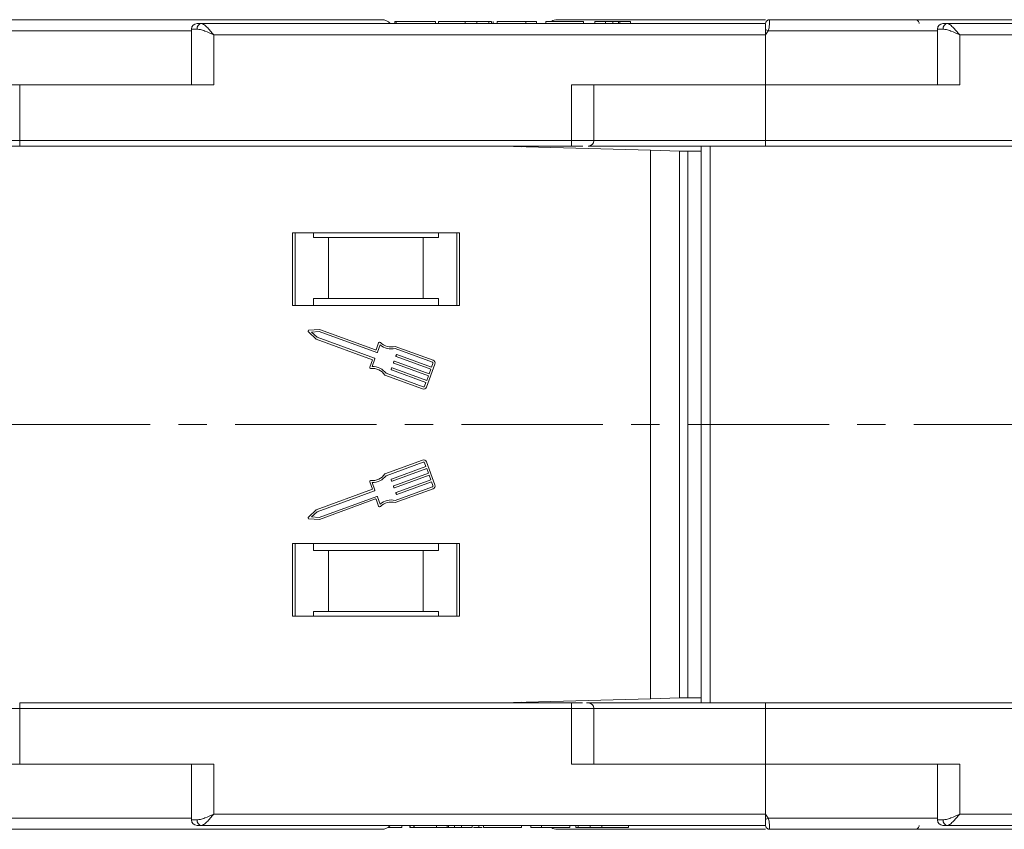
# Model space of a CAD drawing. Header units: millimetres. Extents: x 4016 to 5477, y 50 to 1083.
# Tile 9 of 42: x 4626 to 4714, y 318 to 391. Entities that reach past the tile are written whole.
import ezdxf

# ---------------------------------------------------------------- set-up
doc = ezdxf.new("R2010")
doc.units = ezdxf.units.MM
doc.linetypes.add('CENTERX2', pattern=[20.32, 12.7, -2.54, 2.54, -2.54])

msp = doc.modelspace()

# ---------------------------------------------------------------- linework, layer by layer
at = {"color": 7, "linetype": 'Continuous', "lineweight": 15}
for p, q in [((4692.889, 390.419), (4642.199, 390.419)), ((4663.517, 390.419), (4659.177, 390.419)), ((4659.583, 390.419), (4659.583, 390.619)), ((4659.7, 390.619), (4659.583, 390.619)), ((4659.7, 390.419), (4659.7, 390.619)), ((4663.225, 390.619), (4659.7, 390.619)), ((4663.225, 390.619), (4663.225, 390.419)), ((4663.517, 390.419), (4663.517, 390.619)), ((4667.299, 390.419), (4664.479, 390.419)), ((4665.896, 390.419), (4665.896, 390.619)), ((4666.95, 390.419), (4666.95, 390.619)), ((4668.037, 390.419), (4668.037, 390.619)), ((4668.261, 390.419), (4668.261, 390.619)), ((4689.138, 390.419), (4668.261, 390.419)), ((4668.422, 390.419), (4668.422, 390.619)), ((4668.774, 390.419), (4668.774, 390.619)), ((4671.338, 390.619), (4668.774, 390.619)), ((4671.338, 390.419), (4671.338, 390.619)), ((4672.299, 390.619), (4671.338, 390.619)), ((4672.299, 390.419), (4672.299, 390.619)), ((4673.133, 390.419), (4673.133, 390.619)), ((4676.53, 390.619), (4673.133, 390.619)), ((4676.53, 390.419), (4676.53, 390.619)), ((4678.517, 390.619), (4677.556, 390.619)), ((4677.556, 390.419), (4677.556, 390.619)), ((4678.517, 390.419), (4678.517, 390.619)), ((4679.154, 390.419), (4679.154, 390.619)), ((4679.669, 390.419), (4679.669, 390.619)), ((4679.799, 390.419), (4679.799, 390.619)), ((4679.799, 390.619), (4680.761, 390.619)), ((4680.761, 390.419), (4680.761, 390.619)), ((4689.138, 390.419), (4689.387, 390.419)), ((4692.889, 390.417), (4692.889, 390.419)), ((4693.239, 390.769), (4693.239, 390.769)), ((4759.889, 390.419), (4709.199, 390.419)), ((4641.317, 389.769), (4608.825, 389.769)), ((4641.317, 389.919), (4641.317, 384.919)), ((4641.827, 389.919), (4641.317, 389.919)), ((4643.317, 389.419), (4692.889, 389.419)), ((4643.317, 384.919), (4643.317, 389.419)), ((4693.123, 389.769), (4692.889, 389.419)), ((4692.889, 389.419), (4692.889, 384.919)), ((4708.317, 389.769), (4693.123, 389.769)), ((4708.317, 389.919), (4708.317, 384.919)), ((4708.827, 389.919), (4708.317, 389.919)), ((4710.317, 389.419), (4759.889, 389.419)), ((4710.317, 384.919), (4710.317, 389.419)), ((4625.889, 384.919), (4607.981, 384.919)), ((4625.889, 379.919), (4625.889, 384.919)), ((4625.889, 384.919), (4643.317, 384.919)), ((4692.889, 384.919), (4675.461, 384.919)), ((4675.461, 384.919), (4675.461, 379.919)), ((4677.461, 379.919), (4677.461, 384.919)), ((4692.889, 379.919), (4692.889, 384.919)), ((4692.889, 384.919), (4710.317, 384.919)), ((4625.889, 379.919), (4596.73, 379.919)), ((4675.461, 379.919), (4625.889, 379.919)), ((4625.889, 379.919), (4625.889, 379.419)), ((4625.889, 379.419), (4675.461, 379.419)), ((4669.129, 379.419), (4682.538, 379.042)), ((4669.952, 379.396), (4669.952, 379.419)), ((4670.632, 379.4), (4670.452, 379.417)), ((4670.452, 379.381), (4670.452, 379.417)), ((4670.985, 379.367), (4670.632, 379.4)), ((4670.632, 379.4), (4670.632, 379.376)), ((4675.461, 379.919), (4675.461, 379.419)), ((4677.461, 379.919), (4675.461, 379.919)), ((4692.889, 379.919), (4677.461, 379.919)), ((4687.099, 379.419), (4687.099, 341.919)), ((4687.899, 341.919), (4687.899, 379.419)), ((4742.461, 379.919), (4692.889, 379.919)), ((4692.889, 379.919), (4692.889, 379.419)), ((4692.889, 379.419), (4742.461, 379.419)), ((4682.538, 379.042), (4682.538, 341.919)), ((4685.15, 378.969), (4682.538, 379.042)), ((4685.15, 341.919), (4685.15, 378.969)), ((4685.15, 378.969), (4685.897, 378.969)), ((4685.897, 378.969), (4685.897, 341.919)), ((4687.099, 378.969), (4685.897, 378.969)), ((4665.389, 371.619), (4650.389, 371.619)), ((4650.389, 371.619), (4650.389, 365.119)), ((4650.639, 365.119), (4650.639, 371.619)), ((4652.275, 371.219), (4652.275, 371.619)), ((4663.503, 371.619), (4663.503, 371.219)), ((4665.139, 371.619), (4665.139, 365.119)), ((4665.389, 365.119), (4665.389, 371.619)), ((4652.275, 371.219), (4653.639, 371.219)), ((4653.639, 371.219), (4653.639, 365.719)), ((4662.139, 371.219), (4653.639, 371.219)), ((4662.139, 365.719), (4662.139, 371.219)), ((4662.139, 371.219), (4663.503, 371.219)), ((4682.538, 366.919), (4682.538, 329.795)), ((4685.15, 329.869), (4685.15, 366.919)), ((4685.897, 366.919), (4685.897, 329.869)), ((4687.099, 366.919), (4687.099, 329.419)), ((4687.899, 329.419), (4687.899, 366.919)), ((4652.275, 365.719), (4652.275, 365.119)), ((4653.639, 365.719), (4652.275, 365.719)), ((4662.139, 365.719), (4653.639, 365.719)), ((4663.503, 365.719), (4662.139, 365.719)), ((4663.503, 365.119), (4663.503, 365.719)), ((4650.389, 365.119), (4665.389, 365.119)), ((4651.814, 362.738), (4652.508, 362.088)), ((4652.821, 362.944), (4651.871, 362.895)), ((4652.794, 362.76), (4652.095, 362.724)), ((4652.095, 362.724), (4652.606, 362.246)), ((4657.954, 360.875), (4652.794, 362.76)), ((4657.846, 361.109), (4652.821, 362.944)), ((4652.508, 362.088), (4657.575, 360.236)), ((4652.606, 362.246), (4657.767, 360.361)), ((4658.131, 361.756), (4657.904, 361.136)), ((4658.255, 361.564), (4658.013, 360.902)), ((4662.952, 360.02), (4659.608, 361.241)), ((4663.015, 360.191), (4659.617, 361.432)), ((4657.575, 360.236), (4657.333, 359.574)), ((4657.794, 360.302), (4657.552, 359.64)), ((4659.467, 359.982), (4659.499, 360.068)), ((4659.557, 360.095), (4662.662, 358.96)), ((4659.686, 360.582), (4659.718, 360.667)), ((4662.819, 359.389), (4659.714, 360.523)), ((4659.776, 360.694), (4662.881, 359.56)), ((4659.248, 359.382), (4659.28, 359.468)), ((4662.38, 358.189), (4659.275, 359.324)), ((4659.338, 359.495), (4662.443, 358.361)), ((4662.6, 358.789), (4659.495, 359.924)), ((4662.427, 357.784), (4663.178, 359.84)), ((4662.662, 358.96), (4662.819, 359.389)), ((4662.881, 359.56), (4663.006, 359.903)), ((4658.679, 358.862), (4662.076, 357.621)), ((4658.795, 359.014), (4662.138, 357.792)), ((4662.255, 357.847), (4662.38, 358.189)), ((4662.443, 358.361), (4662.6, 358.789)), ((4662.076, 351.216), (4658.679, 349.975)), ((4658.795, 349.823), (4662.138, 351.045)), ((4662.38, 350.648), (4659.275, 349.513)), ((4659.338, 349.342), (4662.443, 350.477)), ((4662.255, 350.99), (4662.38, 350.648)), ((4663.178, 348.997), (4662.427, 351.053)), ((4662.443, 350.477), (4662.6, 350.048)), ((4659.248, 349.455), (4659.28, 349.369)), ((4662.6, 350.048), (4659.495, 348.914)), ((4659.557, 348.742), (4662.662, 349.877)), ((4662.819, 349.449), (4659.714, 348.314)), ((4662.662, 349.877), (4662.819, 349.449)), ((4657.575, 348.601), (4652.508, 346.75)), ((4652.606, 346.591), (4657.767, 348.477)), ((4657.333, 349.264), (4657.575, 348.601)), ((4657.794, 348.535), (4657.552, 349.197)), ((4659.467, 348.855), (4659.499, 348.77)), ((4662.952, 348.818), (4659.608, 347.596)), ((4659.617, 347.405), (4663.015, 348.646)), ((4659.776, 348.143), (4662.881, 349.277)), ((4662.881, 349.277), (4663.006, 348.935)), ((4657.954, 347.963), (4652.794, 346.077)), ((4652.821, 345.893), (4657.846, 347.729)), ((4657.904, 347.702), (4658.131, 347.082)), ((4658.255, 347.273), (4658.013, 347.935)), ((4659.686, 348.256), (4659.718, 348.17)), ((4652.508, 346.75), (4651.814, 346.1)), ((4651.871, 345.942), (4652.821, 345.893)), ((4652.095, 346.113), (4652.606, 346.591)), ((4652.794, 346.077), (4652.095, 346.113)), ((4665.389, 343.719), (4650.389, 343.719)), ((4650.389, 343.719), (4650.389, 337.219)), ((4650.639, 337.219), (4650.639, 343.719)), ((4652.275, 343.719), (4652.275, 343.119)), ((4663.503, 343.119), (4663.503, 343.719)), ((4665.139, 343.719), (4665.139, 337.219)), ((4665.389, 337.219), (4665.389, 343.719)), ((4652.275, 343.119), (4653.639, 343.119)), ((4653.639, 343.119), (4653.639, 337.619)), ((4653.639, 343.119), (4662.139, 343.119)), ((4662.139, 337.619), (4662.139, 343.119)), ((4662.139, 343.119), (4663.503, 343.119)), ((4650.389, 337.219), (4665.389, 337.219)), ((4653.639, 337.619), (4652.275, 337.619)), ((4652.275, 337.219), (4652.275, 337.619)), ((4653.639, 337.619), (4662.139, 337.619)), ((4663.503, 337.619), (4662.139, 337.619)), ((4663.503, 337.619), (4663.503, 337.219)), ((4682.538, 329.795), (4685.15, 329.869)), ((4685.897, 329.869), (4685.15, 329.869)), ((4685.897, 329.869), (4687.099, 329.869)), ((4625.889, 328.919), (4625.889, 329.419)), ((4675.461, 329.419), (4625.889, 329.419)), ((4682.538, 329.795), (4669.129, 329.419)), ((4669.952, 329.419), (4669.952, 329.442)), ((4670.452, 329.421), (4670.452, 329.456)), ((4670.452, 329.421), (4670.632, 329.438)), ((4670.632, 329.438), (4670.985, 329.471)), ((4670.632, 329.461), (4670.632, 329.438)), ((4675.461, 328.919), (4675.461, 329.419)), ((4692.889, 328.919), (4692.889, 329.419)), ((4742.461, 329.419), (4692.889, 329.419)), ((4596.73, 328.919), (4625.889, 328.919)), ((4625.889, 323.919), (4625.889, 328.919)), ((4625.889, 328.919), (4675.461, 328.919)), ((4675.461, 328.919), (4675.461, 323.919)), ((4675.461, 328.919), (4677.461, 328.919)), ((4677.461, 323.919), (4677.461, 328.919)), ((4677.461, 328.919), (4692.889, 328.919)), ((4692.889, 323.919), (4692.889, 328.919)), ((4692.889, 328.919), (4742.461, 328.919)), ((4616.929, 323.919), (4626.64, 323.919)), ((4643.317, 323.919), (4626.64, 323.919)), ((4641.317, 323.919), (4641.317, 318.919)), ((4643.317, 319.419), (4643.317, 323.919)), ((4675.461, 323.919), (4692.889, 323.919)), ((4710.317, 323.919), (4692.889, 323.919)), ((4692.889, 323.919), (4692.889, 319.419)), ((4708.317, 323.919), (4708.317, 318.919)), ((4710.317, 319.419), (4710.317, 323.919)), ((4692.889, 319.419), (4643.317, 319.419)), ((4692.889, 319.419), (4693.123, 319.069)), ((4759.889, 319.419), (4710.317, 319.419)), ((4608.825, 319.069), (4641.317, 319.069)), ((4641.317, 318.919), (4641.827, 318.919)), ((4642.199, 318.419), (4692.889, 318.419)), ((4659.177, 318.419), (4663.889, 318.419)), ((4660.213, 318.419), (4660.213, 318.219)), ((4660.929, 318.219), (4660.929, 318.419)), ((4660.948, 318.219), (4660.948, 318.419)), ((4661.297, 318.219), (4661.297, 318.419)), ((4661.317, 318.219), (4661.317, 318.419)), ((4663.325, 318.219), (4663.325, 318.419)), ((4664.286, 318.419), (4664.286, 318.219)), ((4664.417, 318.419), (4664.417, 318.219)), ((4664.932, 318.419), (4664.932, 318.219)), ((4665.569, 318.419), (4665.569, 318.219)), ((4665.569, 318.419), (4675.825, 318.419)), ((4666.53, 318.219), (4666.53, 318.419)), ((4667.129, 318.419), (4667.129, 318.219)), ((4667.556, 318.219), (4667.556, 318.419)), ((4670.953, 318.219), (4670.953, 318.419)), ((4671.786, 318.219), (4671.786, 318.419)), ((4672.748, 318.219), (4672.748, 318.419)), ((4675.312, 318.219), (4675.312, 318.419)), ((4675.825, 318.219), (4675.825, 318.419)), ((4676.048, 318.419), (4676.048, 318.219)), ((4676.786, 318.419), (4679.607, 318.419)), ((4677.136, 318.419), (4677.136, 318.219)), ((4678.19, 318.419), (4678.19, 318.219)), ((4680.569, 318.419), (4680.569, 318.219)), ((4680.569, 318.419), (4689.138, 318.419)), ((4693.123, 319.069), (4708.317, 319.069)), ((4708.317, 318.919), (4708.827, 318.919)), ((4709.199, 318.419), (4759.889, 318.419)), ((4660.213, 318.219), (4658.944, 318.219)), ((4660.948, 318.219), (4660.929, 318.219)), ((4661.297, 318.219), (4660.948, 318.219)), ((4661.317, 318.219), (4661.297, 318.219)), ((4663.325, 318.219), (4661.317, 318.219)), ((4664.286, 318.219), (4663.325, 318.219)), ((4666.53, 318.219), (4665.569, 318.219)), ((4666.655, 318.219), (4667.129, 318.219)), ((4667.129, 318.219), (4667.417, 318.219)), ((4670.953, 318.219), (4667.556, 318.219)), ((4672.748, 318.219), (4671.786, 318.219)), ((4675.312, 318.219), (4672.748, 318.219)), ((4693.239, 318.069), (4693.239, 318.069))]:
    msp.add_line(p, q, dxfattribs=at)
at = {"color": 1, "linetype": 'CENTERX2', "lineweight": 13}
msp.add_line((5328.502, 354.419), (4492.45, 354.419), dxfattribs=at)
at = {"color": 7, "linetype": 'Continuous', "lineweight": 15, "flags": 128}
msp.add_lwpolyline([(4692.889, 318.419), (4692.889, 318.419)], dxfattribs=at)
at = {"color": 7, "linetype": 'Continuous', "lineweight": 15}
for centre, radius, start, end in [((4641.817, 389.919), 0.5, 90, 180), ((4642.274, 389.974), 0.451, 99.5202, 187.08135), ((4658.417, 389.769), 1, 41.2946, 90), ((4674.169, 389.769), 1, 90, 121.78833), ((4693.239, 390.419), 0.35, 89.99809, 179.99965), ((4706.319, 390.419), 0.35, 0.00041, 90.00191), ((4708.817, 389.919), 0.5, 90, 180), ((4709.274, 389.974), 0.451, 99.5202, 187.08135), ((4657.345, 322.841), 75.89, 61.87179, 62.07191), ((4676.961, 379.919), 0.5, 270, 0), ((4651.876, 362.804), 0.0912, 92.951, 226.90808), ((4658.216, 361.724), 0.0912, 44.41454, 159.92954), ((4659.25, 362.737), 1.355, 224.41454, 285.7472), ((4657.861, 361.151), 0.0456, 249.92954, 339.92954), ((4657.97, 360.917), 0.0456, 249.92954, 339.92954), ((4659.25, 362.737), 1.538, 229.69289, 283.48884), ((4657.751, 360.318), 0.0456, 339.92954, 69.92954), ((4659.51, 359.966), 0.0456, 159.92954, 249.92954), ((4659.541, 360.052), 0.0456, 69.92954, 159.92954), ((4659.729, 360.566), 0.0456, 159.92954, 249.92954), ((4659.761, 360.652), 0.0456, 69.92954, 159.92954), ((4662.921, 359.934), 0.0912, 339.92954, 69.92954), ((4662.921, 359.934), 0.274, 339.92954, 69.92954), ((4657.419, 359.542), 0.0912, 159.92954, 275.44455), ((4657.556, 358.102), 1.355, 34.11188, 95.44455), ((4657.556, 358.102), 1.538, 36.37025, 90.1662), ((4659.291, 359.367), 0.0456, 159.92954, 249.92954), ((4659.322, 359.452), 0.0456, 69.92954, 159.92954), ((4662.17, 357.878), 0.274, 249.92954, 339.92954), ((4662.17, 357.878), 0.0912, 249.92954, 339.92954), ((4662.17, 350.959), 0.274, 20.07046, 110.07046), ((4662.17, 350.959), 0.0912, 20.07046, 110.07046), ((4657.419, 349.295), 0.0912, 84.55545, 200.07046), ((4657.556, 350.735), 1.355, 264.55545, 325.88812), ((4657.556, 350.735), 1.538, 269.8338, 323.62975), ((4659.291, 349.471), 0.0456, 110.07046, 200.07046), ((4659.322, 349.385), 0.0456, 200.07046, 290.07046), ((4657.751, 348.519), 0.0456, 290.07046, 20.07046), ((4659.51, 348.871), 0.0456, 110.07046, 200.07046), ((4659.541, 348.785), 0.0456, 200.07046, 290.07046), ((4662.921, 348.903), 0.0912, 290.07046, 20.07046), ((4662.921, 348.903), 0.274, 290.07046, 20.07046), ((4657.861, 347.686), 0.0456, 20.07046, 110.07046), ((4657.97, 347.92), 0.0456, 20.07046, 110.07046), ((4659.25, 346.101), 1.538, 76.51116, 130.30711), ((4659.729, 348.271), 0.0456, 110.07046, 200.07046), ((4659.761, 348.186), 0.0456, 200.07046, 290.07046), ((4658.216, 347.113), 0.0912, 200.07046, 315.58546), ((4659.25, 346.101), 1.355, 74.2528, 135.58546), ((4651.876, 346.033), 0.0912, 133.09192, 267.049), ((4676.961, 328.919), 0.5, 360, 90), ((4641.817, 318.919), 0.5, 180, 270), ((4642.274, 318.863), 0.451, 172.91869, 260.47981), ((4658.417, 319.069), 1, 270, 319.4584), ((4657.345, 385.996), 75.89, 297.92809, 298.12821), ((4693.239, 318.419), 0.35, 180.00057, 270.00191), ((4706.319, 318.419), 0.35, 269.99809, 359.99959), ((4708.817, 318.919), 0.5, 180, 270), ((4709.274, 318.863), 0.451, 172.91869, 260.47981), ((4674.169, 319.069), 1, 238.21167, 270)]:
    msp.add_arc(centre, radius, start, end, dxfattribs=at)
for points, knots in [([(4658.381, 390.769), (4658.381, 390.769), (4658.381, 390.769), (4657.968, 390.769), (4657.099, 390.769), (4655.668, 390.769), (4653.821, 390.769), (4651.559, 390.769), (4648.86, 390.769), (4645.967, 390.769), (4643.03, 390.769), (4640.151, 390.769), (4637.105, 390.769), (4632.864, 390.769), (4628.464, 390.769), (4624.071, 390.769), (4620.522, 390.769), (4616.78, 390.769), (4612.943, 390.769), (4610.597, 390.769), (4609.442, 390.769)], [0, 0, 0, 0, 0.032121, 0.079838, 0.140918, 0.20035, 0.258014, 0.315686, 0.375118, 0.436191, 0.483915, 0.531631, 0.580355, 0.629071, 0.726383, 0.774107, 0.821823, 0.882904, 0.942333, 1, 1, 1, 1]), ([(4642.199, 390.419), (4642.267, 390.402), (4642.411, 390.366), (4642.69, 390.116), (4643, 389.786), (4643.212, 389.541), (4643.317, 389.419)], [0, 0, 0, 0, 0.23435, 0.498195, 0.748869, 1, 1, 1, 1]), ([(4665.896, 390.619), (4665.763, 390.619), (4665.359, 390.619), (4664.704, 390.619), (4664.086, 390.619), (4663.658, 390.619), (4663.527, 390.619), (4663.519, 390.619), (4663.517, 390.619)], [0, 0, 0, 0, 0.101398, 0.306996, 0.506144, 0.685262, 0.924557, 1, 1, 1, 1]), ([(4666.95, 390.619), (4666.888, 390.619), (4666.763, 390.619), (4666.579, 390.619), (4666.404, 390.619), (4666.236, 390.619), (4666.067, 390.619), (4665.953, 390.619), (4665.896, 390.619)], [0, 0, 0, 0, 0.185429, 0.37219, 0.527708, 0.683877, 0.841678, 1, 1, 1, 1]), ([(4668.037, 390.619), (4667.978, 390.619), (4667.858, 390.619), (4667.541, 390.619), (4667.22, 390.619), (4666.979, 390.619), (4666.95, 390.619)], [0, 0, 0, 0, 0.250896, 0.502166, 0.940512, 1, 1, 1, 1]), ([(4668.261, 390.619), (4668.26, 390.619), (4668.259, 390.619), (4668.245, 390.619), (4668.22, 390.619), (4668.179, 390.619), (4668.122, 390.619), (4668.066, 390.619), (4668.037, 390.619)], [0, 0, 0, 0, 0.1539502, 0.3081809, 0.478699, 0.6499612, 0.8242026, 1, 1, 1, 1]), ([(4692.889, 390.769), (4692.422, 390.769), (4690.963, 390.769), (4688.651, 390.769), (4685.984, 390.769), (4682.707, 390.769), (4679.918, 390.769), (4677.717, 390.769), (4676.245, 390.769), (4675.079, 390.769), (4674.308, 390.769), (4674.215, 390.769), (4674.169, 390.769)], [0, 0, 0, 0, 0.041736, 0.130335, 0.220805, 0.311261, 0.491949, 0.580563, 0.669162, 0.782576, 0.892928, 1, 1, 1, 1]), ([(4678.517, 390.619), (4678.52, 390.619), (4678.525, 390.619), (4678.574, 390.619), (4678.665, 390.619), (4678.782, 390.619), (4678.949, 390.619), (4679.076, 390.619), (4679.154, 390.619)], [0, 0, 0, 0, 0.292027, 0.504854, 0.613905, 0.723685, 0.829816, 1, 1, 1, 1]), ([(4679.154, 390.619), (4679.196, 390.619), (4679.28, 390.619), (4679.39, 390.619), (4679.484, 390.619), (4679.556, 390.619), (4679.619, 390.619), (4679.652, 390.619), (4679.669, 390.619)], [0, 0, 0, 0, 0.202387, 0.410907, 0.557829, 0.709472, 0.853224, 1, 1, 1, 1]), ([(4679.669, 390.619), (4679.688, 390.619), (4679.726, 390.619), (4679.754, 390.619), (4679.774, 390.619), (4679.786, 390.619), (4679.795, 390.619), (4679.798, 390.619), (4679.799, 390.619)], [0, 0, 0, 0, 0.193806, 0.393127, 0.544069, 0.695412, 0.847613, 1, 1, 1, 1]), ([(4692.889, 389.893), (4692.889, 389.986), (4692.889, 390.171), (4692.889, 390.332), (4692.889, 390.363), (4692.889, 390.372)], [0, 0, 0, 0, 0.412979, 0.825987, 1, 1, 1, 1]), ([(4693.239, 390.769), (4693.239, 390.761), (4693.24, 390.748), (4693.239, 390.645), (4693.237, 390.499), (4693.226, 390.315), (4693.206, 390.133), (4693.177, 389.946), (4693.14, 389.824), (4693.123, 389.769)], [0, 0, 0, 0, 0.172016, 0.312756, 0.499599, 0.630391, 0.758026, 0.889228, 1, 1, 1, 1]), ([(4725.389, 390.769), (4725.343, 390.769), (4725.249, 390.769), (4724.479, 390.769), (4723.312, 390.769), (4721.841, 390.769), (4720.193, 390.769), (4718.254, 390.769), (4715.297, 390.769), (4711.863, 390.769), (4708.086, 390.769), (4704.85, 390.769), (4701.207, 390.769), (4697.218, 390.769), (4694.552, 390.769), (4693.239, 390.769)], [0, 0, 0, 0, 0.077726, 0.157824, 0.240135, 0.304454, 0.368763, 0.43443, 0.500087, 0.631237, 0.695556, 0.759865, 0.842185, 0.922281, 1, 1, 1, 1]), ([(4709.199, 390.419), (4709.267, 390.402), (4709.411, 390.366), (4709.69, 390.116), (4710, 389.786), (4710.212, 389.541), (4710.317, 389.419)], [0, 0, 0, 0, 0.23435, 0.498195, 0.748869, 1, 1, 1, 1]), ([(4643.317, 389.419), (4643.048, 389.535), (4642.63, 389.716), (4642.131, 389.887), (4641.922, 389.909), (4641.827, 389.919)], [0, 0, 0, 0, 0.498413, 0.772928, 1, 1, 1, 1]), ([(4710.317, 389.419), (4710.048, 389.535), (4709.63, 389.716), (4709.131, 389.887), (4708.922, 389.909), (4708.827, 389.919)], [0, 0, 0, 0, 0.498413, 0.772928, 1, 1, 1, 1]), ([(4596.56, 379.419), (4596.569, 379.419), (4597.037, 379.419), (4598.257, 379.419), (4600.223, 379.419), (4602.515, 379.419), (4605.044, 379.419), (4607.78, 379.419), (4610.683, 379.419), (4614.004, 379.419), (4617.739, 379.419), (4621.823, 379.419), (4624.548, 379.419), (4625.889, 379.419)], [0, 0, 0, 0, 0.001847, 0.094145, 0.188392, 0.282653, 0.3769, 0.471162, 0.563446, 0.655743, 0.77379, 0.888622, 1, 1, 1, 1]), ([(4675.461, 379.419), (4675.619, 379.419), (4675.945, 379.419), (4676.306, 379.419), (4676.449, 379.419), (4676.482, 379.419)], [0, 0, 0, 0, 0.421218, 0.866389, 1, 1, 1, 1]), ([(4676.961, 379.419), (4677.209, 379.419), (4678.411, 379.419), (4681.014, 379.419), (4684.736, 379.419), (4688.824, 379.419), (4691.548, 379.419), (4692.889, 379.419)], [0, 0, 0, 0, 0.052091, 0.252501, 0.508821, 0.75816, 1, 1, 1, 1]), ([(4676.442, 329.419), (4676.422, 329.419), (4676.29, 329.419), (4675.944, 329.419), (4675.619, 329.419), (4675.461, 329.419)], [0, 0, 0, 0, 0.0866478, 0.5559493, 1, 1, 1, 1]), ([(4692.889, 329.419), (4691.548, 329.419), (4688.824, 329.419), (4684.736, 329.419), (4681.014, 329.419), (4678.353, 329.419), (4677.096, 329.419), (4676.792, 329.419)], [0, 0, 0, 0, 0.239024, 0.485461, 0.738838, 0.936895, 1, 1, 1, 1]), ([(4641.827, 318.919), (4641.922, 318.928), (4642.131, 318.95), (4642.63, 319.122), (4643.048, 319.302), (4643.317, 319.419)], [0, 0, 0, 0, 0.227063, 0.501587, 1, 1, 1, 1]), ([(4643.317, 319.419), (4643.212, 319.296), (4643, 319.051), (4642.69, 318.721), (4642.411, 318.471), (4642.267, 318.435), (4642.199, 318.419)], [0, 0, 0, 0, 0.251131, 0.501805, 0.765641, 1, 1, 1, 1]), ([(4708.827, 318.919), (4708.922, 318.928), (4709.131, 318.95), (4709.63, 319.122), (4710.048, 319.302), (4710.317, 319.419)], [0, 0, 0, 0, 0.227063, 0.501587, 1, 1, 1, 1]), ([(4710.317, 319.419), (4710.212, 319.296), (4710, 319.051), (4709.69, 318.721), (4709.411, 318.471), (4709.267, 318.435), (4709.199, 318.419)], [0, 0, 0, 0, 0.2511309, 0.5018046, 0.7656407, 1, 1, 1, 1]), ([(4692.889, 318.419), (4692.889, 318.43), (4692.889, 318.452), (4692.889, 318.624), (4692.889, 318.809), (4692.889, 318.925), (4692.889, 318.944)], [0, 0, 0, 0, 0.313357, 0.626713, 0.94007, 1, 1, 1, 1]), ([(4693.123, 319.069), (4693.14, 319.012), (4693.177, 318.889), (4693.206, 318.703), (4693.226, 318.521), (4693.237, 318.338), (4693.239, 318.192), (4693.24, 318.089), (4693.239, 318.076), (4693.239, 318.069)], [0, 0, 0, 0, 0.111798, 0.24433, 0.368648, 0.500401, 0.687223, 0.827968, 1, 1, 1, 1]), ([(4609.442, 318.069), (4610.597, 318.069), (4612.943, 318.069), (4616.78, 318.069), (4620.523, 318.069), (4624.071, 318.069), (4627.358, 318.069), (4630.653, 318.069), (4635.006, 318.069), (4639.182, 318.069), (4643.03, 318.069), (4645.968, 318.069), (4648.86, 318.069), (4651.559, 318.069), (4653.821, 318.069), (4655.668, 318.069), (4657.099, 318.069), (4657.968, 318.069), (4658.381, 318.069), (4658.381, 318.069), (4658.381, 318.069)], [0, 0, 0, 0, 0.0576701, 0.1171031, 0.178177, 0.2259008, 0.2736168, 0.3223409, 0.371057, 0.4683687, 0.5160925, 0.5638086, 0.6248893, 0.6843207, 0.7419855, 0.7996573, 0.8590887, 0.9201625, 0.9678863, 1, 1, 1, 1]), ([(4664.286, 318.219), (4664.288, 318.219), (4664.291, 318.219), (4664.301, 318.219), (4664.315, 318.219), (4664.335, 318.219), (4664.365, 318.219), (4664.399, 318.219), (4664.417, 318.219)], [0, 0, 0, 0, 0.155996, 0.312125, 0.480895, 0.650212, 0.823248, 1, 1, 1, 1]), ([(4664.417, 318.219), (4664.457, 318.219), (4664.533, 318.219), (4664.703, 318.219), (4664.838, 318.219), (4664.915, 318.219), (4664.932, 318.219)], [0, 0, 0, 0, 0.330398, 0.624767, 0.917361, 1, 1, 1, 1]), ([(4664.932, 318.219), (4665.019, 318.219), (4665.158, 318.219), (4665.333, 318.219), (4665.453, 318.219), (4665.563, 318.219), (4665.566, 318.219), (4665.569, 318.219)], [0, 0, 0, 0, 0.189329, 0.302222, 0.415612, 0.548732, 1, 1, 1, 1]), ([(4674.169, 318.069), (4674.215, 318.069), (4674.308, 318.069), (4675.079, 318.069), (4676.245, 318.069), (4677.716, 318.069), (4679.364, 318.069), (4681.305, 318.069), (4684.259, 318.069), (4687.705, 318.069), (4690.964, 318.069), (4692.422, 318.069), (4692.889, 318.069)], [0, 0, 0, 0, 0.107085, 0.217437, 0.330838, 0.419451, 0.50805, 0.598521, 0.688977, 0.869665, 0.958278, 1, 1, 1, 1]), ([(4675.825, 318.219), (4675.825, 318.219), (4675.826, 318.219), (4675.841, 318.219), (4675.866, 318.219), (4675.907, 318.219), (4675.964, 318.219), (4676.02, 318.219), (4676.048, 318.219)], [0, 0, 0, 0, 0.15395, 0.308181, 0.478699, 0.649961, 0.824203, 1, 1, 1, 1]), ([(4676.048, 318.219), (4676.108, 318.219), (4676.228, 318.219), (4676.545, 318.219), (4676.866, 318.219), (4677.107, 318.219), (4677.136, 318.219)], [0, 0, 0, 0, 0.2508959, 0.5021661, 0.9405117, 1, 1, 1, 1]), ([(4677.136, 318.219), (4677.198, 318.219), (4677.322, 318.219), (4677.506, 318.219), (4677.682, 318.219), (4677.85, 318.219), (4678.019, 318.219), (4678.133, 318.219), (4678.19, 318.219)], [0, 0, 0, 0, 0.185429, 0.37219, 0.527708, 0.683877, 0.841678, 1, 1, 1, 1]), ([(4678.19, 318.219), (4678.323, 318.219), (4678.727, 318.219), (4679.381, 318.219), (4680, 318.219), (4680.427, 318.219), (4680.558, 318.219), (4680.567, 318.219), (4680.569, 318.219)], [0, 0, 0, 0, 0.101398, 0.306996, 0.506144, 0.685262, 0.924557, 1, 1, 1, 1]), ([(4693.239, 318.069), (4694.552, 318.069), (4697.218, 318.069), (4701.207, 318.069), (4704.85, 318.069), (4708.086, 318.069), (4710.911, 318.069), (4713.573, 318.069), (4716.851, 318.069), (4719.639, 318.069), (4721.841, 318.069), (4723.313, 318.069), (4724.479, 318.069), (4725.249, 318.069), (4725.343, 318.069), (4725.389, 318.069)], [0, 0, 0, 0, 0.077724, 0.157824, 0.240135, 0.304454, 0.368763, 0.43443, 0.500087, 0.631237, 0.695556, 0.759865, 0.842185, 0.922283, 1, 1, 1, 1])]:
    msp.add_open_spline(points, degree=3, knots=knots, dxfattribs=at)
for points in [[(4641.817, 390.419), (4641.835, 390.419), (4641.87, 390.419), (4642.09, 390.419), (4642.199, 390.419)], [(4708.817, 390.419), (4708.835, 390.419), (4708.87, 390.419), (4709.09, 390.419), (4709.199, 390.419)], [(4692.889, 389.419), (4692.889, 389.501), (4692.889, 389.667), (4692.889, 389.818), (4692.889, 389.893)], [(4692.889, 318.944), (4692.889, 319.019), (4692.889, 319.17), (4692.889, 319.336), (4692.889, 319.419)], [(4642.199, 318.419), (4642.09, 318.419), (4641.87, 318.419), (4641.835, 318.419), (4641.817, 318.419)], [(4709.199, 318.419), (4709.09, 318.419), (4708.87, 318.419), (4708.835, 318.419), (4708.817, 318.419)]]:
    msp.add_open_spline(points, degree=3, dxfattribs=at)

doc.saveas('drawing.dxf')
